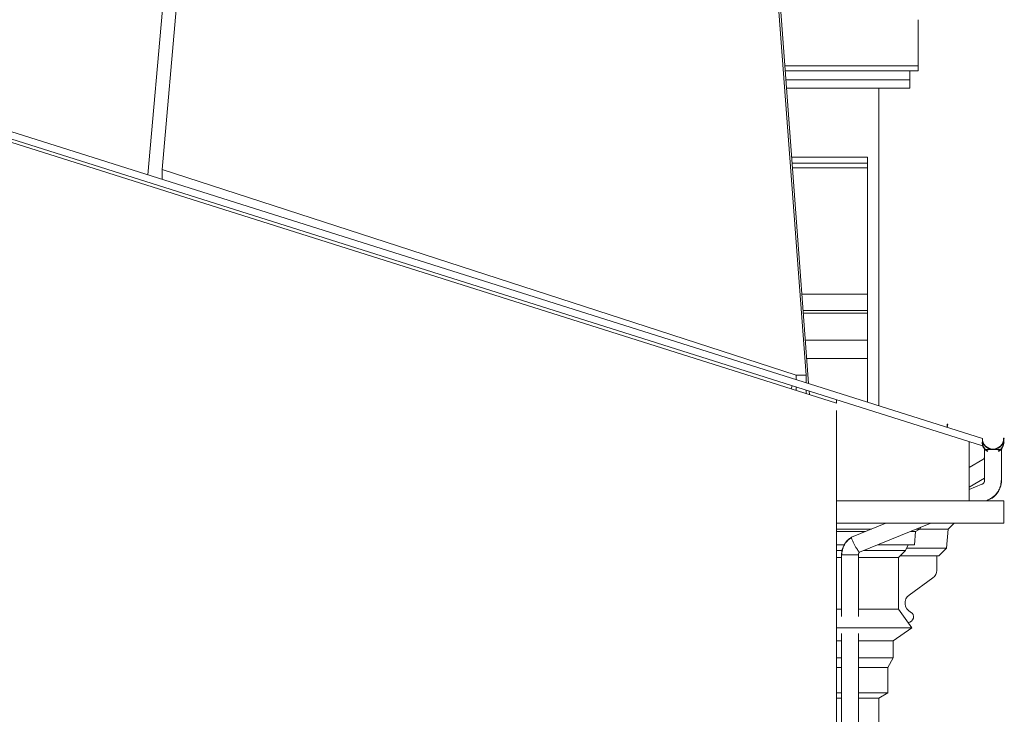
# Model space of a CAD drawing. Header units: metres. Extents: x -29 to 1.8, y -0.8 to 24.3.
# Tile 4 of 6: x -6.1 to 0.9, y 15.3 to 20.3. Entities that reach past the tile are written whole.
import ezdxf

# ---------------------------------------------------------------- set-up
doc = ezdxf.new("R2010")
doc.units = ezdxf.units.M
doc.layers.add('AV-STAVBA', color=7, linetype='Continuous', lineweight=18)

# ---------------------------------------------------------------- blocks, each defined once
blk = doc.blocks.new('GM_Void_zdobná nástavba1 - GM_Void_zdobná nástavba-1499807-Pohled JZ')
at = {"layer": 'AV-STAVBA'}
for p, q in [((0.1918, 19.9087), (0.1918, 19.846)), ((-0.6878, 19.846), (0.1918, 19.846)), ((0.1918, 19.846), (0.1918, 19.786)), ((-0.6833, 19.786), (0.1918, 19.786))]:
    blk.add_line(p, q, dxfattribs=at)
blk = doc.blocks.new('GM_Detový svod_04 - GM_Detový svod_04-1507001-Pohled JZ')
at = {"layer": 'AV-STAVBA'}
for p, q in [((0.8424, 17.1744), (0.8424, 17.2237)), ((0.7101, 17.1529), (0.6118, 17.0948)), ((0.6118, 16.9554), (0.722, 17.0206))]:
    blk.add_line(p, q, dxfattribs=at)
at = {"layer": 'AV-STAVBA', "flags": 128}
for points in [[(0.7219, 17.1695), (0.7217, 17.1685), (0.7214, 17.1675), (0.7211, 17.1666), (0.7208, 17.1656), (0.7204, 17.1647), (0.72, 17.1638), (0.7196, 17.1629), (0.7191, 17.162), (0.7186, 17.1612), (0.718, 17.1603), (0.7175, 17.1595), (0.7168, 17.1587), (0.7162, 17.158), (0.7155, 17.1572), (0.7148, 17.1565), (0.7141, 17.1558), (0.7133, 17.1552), (0.7126, 17.1546), (0.7117, 17.154), (0.7109, 17.1534), (0.7101, 17.1529)], [(0.8415, 17.1587), (0.842, 17.1633), (0.8423, 17.1691), (0.8424, 17.1744)]]:
    blk.add_lwpolyline(points, dxfattribs=at)
blk = doc.blocks.new('GM_Detový svod_1 - GM_Detový svod_04-1520184-Pohled JZ')
at = {"layer": 'AV-STAVBA'}
for p, q in [((0.7218, 17.2237), (0.7218, 17.0044)), ((0.7243, 17.2237), (0.7218, 17.2237)), ((0.8352, 17.2237), (0.728, 17.2237)), ((0.8415, 17.2237), (0.8381, 17.2237)), ((0.8418, 17.2237), (0.8415, 17.2237)), ((0.8418, 17.0044), (0.8418, 17.2237)), ((0.7031, 16.9766), (0.6118, 16.9395)), ((0.735, 16.86), (0.7482, 16.8654)), ((0.0212, 16.7), (-0.2229, 16.601)), ((-0.1651, 16.4949), (0.3405, 16.7)), ((-0.2932, 16.4771), (-0.2919, 16.4771)), ((-0.2911, 16.4771), (-0.2793, 16.4771)), ((-0.2788, 16.4771), (-0.2671, 16.4771)), ((-0.267, 16.4771), (-0.2551, 16.4771)), ((-0.255, 16.4771), (-0.253, 16.4771)), ((-0.2531, 16.4771), (-0.2419, 16.4771)), ((-0.2427, 16.4771), (-0.2355, 16.4771)), ((-0.2356, 16.4771), (-0.2332, 16.4771)), ((-0.2332, 16.4771), (-0.2284, 16.4771)), ((-0.2285, 16.4771), (-0.2188, 16.4771)), ((-0.2189, 16.4771), (-0.2151, 16.4771)), ((-0.2151, 16.4771), (-0.2034, 16.4771)), ((-0.203, 16.4771), (-0.1911, 16.4771)), ((-0.1896, 16.4771), (-0.1811, 16.4771)), ((-0.1809, 16.4771), (-0.1727, 16.4771)), ((-0.2932, 16.396), (-0.2932, 16.3616)), ((-0.1732, 16.3616), (-0.1732, 16.396)), ((-0.2932, 16.2806), (-0.2932, 16.0389)), ((-0.1732, 16.0389), (-0.1732, 16.2806)), ((-0.2932, 15.9173), (-0.2932, 10.9348)), ((-0.1732, 10.9348), (-0.1732, 15.9173))]:
    blk.add_line(p, q, dxfattribs=at)
at = {"layer": 'AV-STAVBA', "flags": 128}
for points in [[(0.7218, 17.0044), (0.7217, 17.0032), (0.7217, 17.002), (0.7215, 17.0008), (0.7214, 16.9996), (0.7212, 16.9984), (0.7209, 16.9972), (0.7206, 16.9961), (0.7202, 16.9949), (0.7198, 16.9938), (0.7194, 16.9926), (0.7189, 16.9915), (0.7184, 16.9905), (0.7178, 16.9894), (0.7172, 16.9884), (0.7165, 16.9874), (0.7158, 16.9864), (0.7151, 16.9855), (0.7143, 16.9845), (0.7135, 16.9837), (0.7127, 16.9828), (0.7118, 16.982), (0.7109, 16.9812), (0.71, 16.9805), (0.709, 16.9798), (0.708, 16.9791), (0.707, 16.9785), (0.706, 16.9779), (0.7049, 16.9774), (0.7039, 16.9769), (0.7031, 16.9766)], [(0.7475, 16.8672), (0.7529, 16.8695), (0.7583, 16.8721), (0.7635, 16.8749), (0.7686, 16.8778), (0.7736, 16.881), (0.7785, 16.8844), (0.7832, 16.8879), (0.7878, 16.8917), (0.7922, 16.8956), (0.7964, 16.8997), (0.8005, 16.9039), (0.8045, 16.9084), (0.8082, 16.913), (0.8117, 16.9177), (0.8151, 16.9225), (0.8183, 16.9275), (0.8212, 16.9326), (0.824, 16.9379), (0.8265, 16.9432), (0.8289, 16.9486), (0.831, 16.9542), (0.8329, 16.9598), (0.8345, 16.9654), (0.836, 16.9712), (0.8372, 16.977), (0.8382, 16.9828), (0.8389, 16.9886), (0.8394, 16.9945), (0.8397, 17.0004), (0.8398, 17.0044)], [(0.7482, 16.8654), (0.7537, 16.8677), (0.7592, 16.8703), (0.7645, 16.8731), (0.7696, 16.8761), (0.7747, 16.8793), (0.7796, 16.8827), (0.7844, 16.8863), (0.7891, 16.8901), (0.7935, 16.8941), (0.7979, 16.8983), (0.802, 16.9026), (0.806, 16.9071), (0.8098, 16.9117), (0.8134, 16.9165), (0.8168, 16.9214), (0.82, 16.9265), (0.823, 16.9317), (0.8258, 16.937), (0.8284, 16.9424), (0.8307, 16.9479), (0.8329, 16.9535), (0.8348, 16.9592), (0.8365, 16.9649), (0.8379, 16.9707), (0.8392, 16.9766), (0.8402, 16.9825), (0.8409, 16.9884), (0.8414, 16.9944), (0.8417, 17.0004), (0.8418, 17.0044)], [(-0.223, 16.601), (-0.2278, 16.5978), (-0.2326, 16.5945), (-0.2372, 16.591), (-0.2417, 16.5874), (-0.246, 16.5835), (-0.2502, 16.5795), (-0.2542, 16.5753), (-0.258, 16.571), (-0.2617, 16.5665), (-0.2652, 16.5618), (-0.2684, 16.5571), (-0.2715, 16.5522), (-0.2744, 16.5472), (-0.2771, 16.542), (-0.2796, 16.5368), (-0.2819, 16.5315), (-0.284, 16.5261), (-0.2858, 16.5206), (-0.2874, 16.515), (-0.2888, 16.5094), (-0.29, 16.5037), (-0.2909, 16.498), (-0.2917, 16.4923), (-0.2922, 16.4865), (-0.2924, 16.4807), (-0.2925, 16.4771)], [(-0.222, 16.5992), (-0.2269, 16.5961), (-0.2316, 16.5928), (-0.2361, 16.5894), (-0.2405, 16.5857), (-0.2448, 16.5819), (-0.2489, 16.578), (-0.2528, 16.5738), (-0.2566, 16.5695), (-0.2602, 16.5651), (-0.2636, 16.5605), (-0.2669, 16.5558), (-0.2699, 16.551), (-0.2728, 16.5461), (-0.2754, 16.541), (-0.2779, 16.5358), (-0.2801, 16.5306), (-0.2821, 16.5252), (-0.2839, 16.5198), (-0.2855, 16.5143), (-0.2869, 16.5088), (-0.2881, 16.5032), (-0.289, 16.4976), (-0.2897, 16.4919), (-0.2902, 16.4862), (-0.2904, 16.4805), (-0.2905, 16.4771)], [(-0.1725, 16.4771), (-0.1724, 16.4781), (-0.1724, 16.4791), (-0.1723, 16.4801), (-0.1721, 16.4811), (-0.172, 16.4821), (-0.1717, 16.4831), (-0.1715, 16.484), (-0.1712, 16.485), (-0.1709, 16.4859), (-0.1705, 16.4869), (-0.1701, 16.4878), (-0.1696, 16.4887), (-0.1691, 16.4896), (-0.1686, 16.4904), (-0.1681, 16.4913), (-0.1675, 16.4921), (-0.1669, 16.4929), (-0.1663, 16.4936), (-0.1656, 16.4944), (-0.1649, 16.495)], [(-0.2932, 16.4771), (-0.2932, 16.4737), (-0.2932, 16.4703), (-0.2932, 16.4669), (-0.2932, 16.4635), (-0.2932, 16.4602), (-0.2932, 16.4569), (-0.2932, 16.4536), (-0.2932, 16.4503), (-0.2932, 16.4471), (-0.2932, 16.444), (-0.2932, 16.4409), (-0.2932, 16.4378), (-0.2932, 16.4348), (-0.2932, 16.4319), (-0.2932, 16.4291), (-0.2932, 16.4263), (-0.2932, 16.4236), (-0.2932, 16.421), (-0.2932, 16.4185), (-0.2932, 16.4161), (-0.2932, 16.4138), (-0.2932, 16.4116), (-0.2932, 16.4094), (-0.2932, 16.4074), (-0.2932, 16.4055), (-0.2932, 16.4038), (-0.2932, 16.4021), (-0.2932, 16.4006), (-0.2932, 16.3991), (-0.2932, 16.3978), (-0.2932, 16.3967), (-0.2932, 16.396)], [(-0.1732, 16.396), (-0.1732, 16.3971), (-0.1732, 16.3984), (-0.1732, 16.3997), (-0.1732, 16.4012), (-0.1732, 16.4028), (-0.1732, 16.4045), (-0.1732, 16.4063), (-0.1732, 16.4082), (-0.1732, 16.4103), (-0.1732, 16.4124), (-0.1732, 16.4147), (-0.1732, 16.4171), (-0.1732, 16.4195), (-0.1732, 16.4221), (-0.1732, 16.4247), (-0.1732, 16.4274), (-0.1732, 16.4302), (-0.1732, 16.4331), (-0.1732, 16.436), (-0.1732, 16.439), (-0.1732, 16.4421), (-0.1732, 16.4452), (-0.1732, 16.4484), (-0.1732, 16.4516), (-0.1732, 16.4549), (-0.1732, 16.4582), (-0.1732, 16.4615), (-0.1732, 16.4649), (-0.1732, 16.4683), (-0.1732, 16.4716), (-0.1732, 16.475), (-0.1732, 16.4771)], [(-0.2932, 16.2806), (-0.2932, 16.284), (-0.2932, 16.2874), (-0.2932, 16.2908), (-0.2932, 16.2941), (-0.2932, 16.2975), (-0.2932, 16.3008), (-0.2932, 16.3041), (-0.2932, 16.3073), (-0.2932, 16.3105), (-0.2932, 16.3137), (-0.2932, 16.3168), (-0.2932, 16.3199), (-0.2932, 16.3228), (-0.2932, 16.3258), (-0.2932, 16.3286), (-0.2932, 16.3314), (-0.2932, 16.334), (-0.2932, 16.3366), (-0.2932, 16.3392), (-0.2932, 16.3416), (-0.2932, 16.3439), (-0.2932, 16.3461), (-0.2932, 16.3482), (-0.2932, 16.3502), (-0.2932, 16.3521), (-0.2932, 16.3539), (-0.2932, 16.3556), (-0.2932, 16.3571), (-0.2932, 16.3585), (-0.2932, 16.3598), (-0.2932, 16.361), (-0.2932, 16.3616)], [(-0.1732, 16.3616), (-0.1732, 16.3605), (-0.1732, 16.3593), (-0.1732, 16.358), (-0.1732, 16.3565), (-0.1732, 16.3549), (-0.1732, 16.3532), (-0.1732, 16.3514), (-0.1732, 16.3494), (-0.1732, 16.3474), (-0.1732, 16.3452), (-0.1732, 16.343), (-0.1732, 16.3406), (-0.1732, 16.3382), (-0.1732, 16.3356), (-0.1732, 16.333), (-0.1732, 16.3303), (-0.1732, 16.3275), (-0.1732, 16.3246), (-0.1732, 16.3216), (-0.1732, 16.3186), (-0.1732, 16.3156), (-0.1732, 16.3124), (-0.1732, 16.3093), (-0.1732, 16.306), (-0.1732, 16.3028), (-0.1732, 16.2995), (-0.1732, 16.2961), (-0.1732, 16.2928), (-0.1732, 16.2894), (-0.1732, 16.286), (-0.1732, 16.2826), (-0.1732, 16.2806)]]:
    blk.add_lwpolyline(points, dxfattribs=at)
at = {"layer": 'AV-STAVBA'}
blk.add_open_spline([(-0.2227, 16.601), (-0.2234, 16.601), (-0.2235, 16.5988), (-0.2203, 16.5892), (-0.214, 16.5745), (-0.2055, 16.5568), (-0.1954, 16.5379), (-0.1869, 16.5233), (-0.1804, 16.5133), (-0.1745, 16.5047), (-0.1684, 16.497), (-0.1659, 16.4949), (-0.1652, 16.4949)], degree=3, knots=[0, 0, 0, 0, 0.111111, 0.222222, 0.333333, 0.444444, 0.555556, 0.666667, 0.722222, 0.777778, 0.888889, 1, 1, 1, 1], dxfattribs=at)
blk.add_open_spline([(-0.1652, 16.4949), (-0.1651, 16.4949), (-0.165, 16.4949), (-0.165, 16.495)], degree=3, dxfattribs=at)
blk = doc.blocks.new('Střešní římsa - Střešní římsa-1636696-Pohled JZ')
at = {"layer": 'AV-STAVBA'}
for p, q in [((0.5054, 16.7), (0.463, 16.6576)), ((-0.0791, 16.6593), (-0.3282, 16.6593)), ((-0.1223, 16.6418), (-0.3282, 16.6418)), ((0.2325, 16.6418), (0.1968, 16.6418)), ((0.2325, 16.6418), (0.2242, 16.5471)), ((0.2628, 16.6593), (0.2325, 16.6418)), ((0.2628, 16.6593), (0.24, 16.6593)), ((0.2599, 16.6576), (0.463, 16.6576)), ((0.2681, 16.6707), (0.2628, 16.6593)), ((0.463, 16.6576), (0.4512, 16.5231)), ((-0.2741, 16.5471), (-0.3282, 16.5471)), ((-0.2885, 16.5063), (-0.3282, 16.5063)), ((0.1602, 16.5063), (-0.1371, 16.5063)), ((0.2242, 16.5471), (-0.0365, 16.5471)), ((0.1602, 16.5063), (0.1118, 16.458)), ((0.1792, 16.5471), (0.1602, 16.5063)), ((0.168, 16.5231), (0.4512, 16.5231)), ((0.4512, 16.5231), (0.3982, 16.4701)), ((-0.2931, 16.458), (-0.3282, 16.458)), ((0.1118, 16.458), (-0.1733, 16.458)), ((0.1118, 16.458), (0.1118, 16.0914)), ((0.3982, 16.4701), (0.1239, 16.4701)), ((0.3823, 16.3658), (0.3823, 16.4701)), ((0.187, 16.1908), (0.3555, 16.3132)), ((-0.2929, 16.0914), (-0.3282, 16.0914)), ((0.1118, 16.0914), (-0.1735, 16.0914)), ((0.1118, 16.0914), (0.2056, 15.9573)), ((-0.3282, 15.9573), (0.2056, 15.9573)), ((0.2056, 15.9573), (0.0746, 15.8656)), ((-0.2932, 15.8656), (-0.3282, 15.8656)), ((0.0746, 15.8656), (-0.1732, 15.8656)), ((0.0746, 15.8656), (0.0746, 15.7456)), ((-0.2932, 15.7456), (-0.3282, 15.7456)), ((0.0746, 15.7456), (-0.1732, 15.7456)), ((0.0746, 15.7456), (0.0346, 15.6763)), ((-0.2932, 15.6763), (-0.3282, 15.6763)), ((0.0346, 15.6763), (-0.1732, 15.6763)), ((0.0346, 15.6763), (0.0346, 15.4963)), ((-0.2932, 15.4963), (-0.3282, 15.4963)), ((-0.2932, 15.46), (-0.3282, 15.46)), ((0.0346, 15.4963), (-0.1732, 15.4963)), ((-0.0282, 15.46), (-0.1732, 15.46)), ((0.0346, 15.4963), (-0.0282, 15.46))]:
    blk.add_line(p, q, dxfattribs=at)
for centre, radius, start, end in [((0.3173, 16.3658), 0.065, 306, 0), ((0.2285, 16.1337), 0.0706, 126, 243.25865), ((0.1791, 16.0357), 0.0392, 268.70245, 63.25865)]:
    blk.add_arc(centre, radius, start, end, dxfattribs=at)

msp = doc.modelspace()

# ---------------------------------------------------------------- linework, layer by layer
at = {"layer": 'AV-STAVBA'}
for p, q in [((-5.1101, 19.2106), (-4.7601, 23.205)), ((-0.5428, 17.75), (-0.9549, 23.2057)), ((-0.5261, 17.691), (-0.9411, 23.2229)), ((-5.2122, 19.1724), (-4.86, 23.1563)), ((0.2518, 19.9087), (0.2518, 20.2724)), ((-7.724, 19.9664), (0.7064, 17.3013)), ((0.7064, 17.2489), (-7.7207, 19.9129)), ((-0.6953, 19.9459), (0.2518, 19.9459)), ((-0.6925, 19.9087), (0.2518, 19.9087)), ((-0.3282, 17.5518), (-7.6853, 19.8776)), ((-0.0282, 19.786), (-0.0282, 17.5336)), ((-0.1082, 19.2971), (-0.6466, 19.2971)), ((-0.1082, 17.5589), (-0.1082, 19.2971)), ((-5.1101, 19.2106), (-0.615, 17.75)), ((-5.1101, 19.2106), (-5.1101, 19.1401)), ((-0.6433, 19.2536), (-0.1082, 19.2536)), ((-0.641, 19.2225), (-0.1082, 19.2225)), ((-0.5736, 18.3246), (-0.1082, 18.3246)), ((-0.5649, 18.2087), (-0.1082, 18.2087)), ((-0.5635, 18.1898), (-0.1082, 18.1898)), ((-0.1082, 17.9979), (-0.5491, 17.9979)), ((-0.1082, 17.8679), (-0.5393, 17.8679)), ((-0.615, 17.75), (-0.5428, 17.75)), ((-0.615, 17.75), (-0.615, 17.7191)), ((-0.5428, 17.75), (-0.5428, 17.6963)), ((-0.6433, 17.6756), (-0.6503, 17.6536)), ((-0.615, 17.6666), (-0.615, 17.6425)), ((-0.5428, 17.6438), (-0.5428, 17.6197)), ((-0.5202, 17.6125), (-0.522, 17.6373)), ((-0.3282, 17.576), (-0.3282, 17.5518)), ((-0.3282, 5.4), (-0.3282, 17.5)), ((-0.3282, 17.5), (-0.3282, 16.7)), ((0.4591, 17.4004), (0.4617, 17.4004)), ((0.6118, 17.2788), (0.6118, 16.86)), ((0.7064, 17.2763), (0.7038, 17.2763)), ((0.7064, 17.2489), (0.7064, 17.3013)), ((0.8591, 17.3013), (0.8617, 17.3013)), ((0.8591, 17.2763), (0.8617, 17.2763)), ((-0.3282, 16.86), (0.8591, 16.86)), ((0.8591, 16.7), (0.8591, 16.86)), ((0.8591, 16.7), (-0.3282, 16.7)), ((-0.0282, 15.46), (-0.0282, 10.9348))]:
    msp.add_line(p, q, dxfattribs=at)
for centre, radius, start, end in [((0.3814, 17.4004), 0.075, 345.17758, 0), ((0.4591, 17.4004), 0.00262, 0, 180), ((0.4591, 17.4004), 0.00262, 0, 180), ((0.3814, 17.4004), 0.0776, 345.08404, 0), ((0.7814, 17.2763), 0.0776, 180, 241.36118), ((0.7814, 17.3013), 0.075, 180, 0), ((0.7814, 17.2763), 0.075, 180, 240), ((0.7814, 17.3013), 0.0776, 195, 0), ((0.7814, 17.2763), 0.075, 300, 0), ((0.7814, 17.2763), 0.0776, 300, 0), ((0.8591, 17.3013), 0.00262, 0, 180), ((0.8591, 17.3013), 0.00262, 0, 180), ((0.8591, 17.2763), 0.00262, 0, 180), ((0.8591, 17.2763), 0.00262, 0, 180)]:
    msp.add_arc(centre, radius, start, end, dxfattribs=at)

# ---------------------------------------------------------------- block references
for name in ['GM_Void_zdobná nástavba1 - GM_Void_zdobná nástavba-1499807-Pohled JZ', 'GM_Detový svod_1 - GM_Detový svod_04-1520184-Pohled JZ', 'GM_Detový svod_04 - GM_Detový svod_04-1507001-Pohled JZ', 'Střešní římsa - Střešní římsa-1636696-Pohled JZ']:
    msp.add_blockref(name, (0, 0), dxfattribs=at)

doc.saveas('drawing.dxf')
